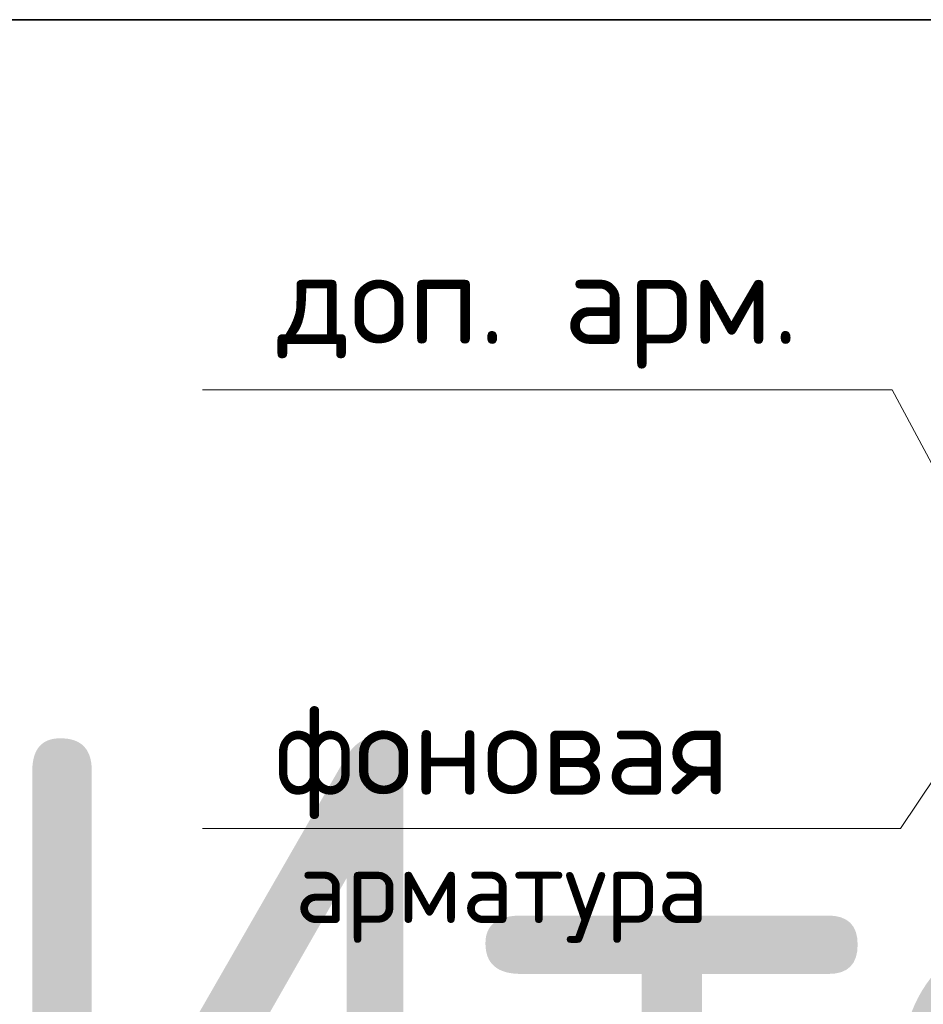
# Model space of a CAD drawing. Header units: metres. Extents: x -38 to 114, y -15 to 21.
# Tile 223 of 244: x 75.742 to 76.113, y 8.067 to 8.472. Entities that reach past the tile are written whole.
import ezdxf

# ---------------------------------------------------------------- set-up
doc = ezdxf.new("R2010")
doc.units = ezdxf.units.M
doc.styles.add('ISOCPEUR', font='txt')

msp = doc.modelspace()

# ---------------------------------------------------------------- linework, layer by layer
at = {"color": 7, "linetype": 'Continuous', "lineweight": 35, "transparency": 33554687}
msp.add_line((67.91979, 8.47171), (86.41979, 8.47171), dxfattribs=at)
at = {"color": 7, "linetype": 'Continuous', "lineweight": 13, "transparency": 33554687}
msp.add_line((86.41979, 8.47171), (67.91979, 8.47171), dxfattribs=at)
for points in [[(75.81694, 8.31961), (76.10053, 8.31961), (76.14196, 8.24218)], [(75.81694, 8.31961), (76.10053, 8.31961), (76.14196, 8.24218)], [(75.81694, 8.31961), (76.10053, 8.31961), (76.14196, 8.24218)], [(75.81694, 8.13924), (76.10395, 8.13924), (76.16896, 8.23618)], [(75.81694, 8.13924), (76.10395, 8.13924), (76.16896, 8.23618)], [(75.81694, 8.13924), (76.10395, 8.13924), (76.16896, 8.23618)]]:
    msp.add_lwpolyline(points, dxfattribs=at)

# ---------------------------------------------------------------- texts
at = {"color": 7, "linetype": 'Continuous', "lineweight": 13, "transparency": 33554687, "insert": (75.95494, 8.35211), "char_height": 0.0375, "width": 0.2281034, "attachment_point": 5, "style": 'ISOCPEUR'}
msp.add_mtext('\\A1;{\\fISOCPEUR|i0|b0;\\H0.037500;\\W1.000000;\\C7;доп. арм.}\\P', dxfattribs=at)
msp.add_mtext('\\A1;{\\fISOCPEUR|i0|b0;\\H0.037500;\\W1.000000;\\C7;доп. арм.}\\P', dxfattribs=at)
msp.add_mtext('\\A1;{\\fISOCPEUR|i0|b0;\\H0.037500;\\W1.000000;\\C7;доп. арм.}\\P', dxfattribs=at)
at = {"color": 7, "linetype": 'Continuous', "lineweight": 13, "transparency": 33554687, "insert": (75.93994, 8.19064), "char_height": 0.0375, "width": 0.2237812, "attachment_point": 2, "line_spacing_factor": 0.963855}
msp.add_mtext('\\A1;{\\fISOCPEUR|i0|b0;\\H0.037500;\\W1.000000;\\C7;фоновая}\\P{\\fISOCPEUR|i0|b0;\\H0.030000;\\W1.000000;\\C7;арматура}\\P', dxfattribs=at)
msp.add_mtext('\\A1;{\\fISOCPEUR|i0|b0;\\H0.037500;\\W1.000000;\\C7;фоновая}\\P{\\fISOCPEUR|i0|b0;\\H0.030000;\\W1.000000;\\C7;арматура}\\P', dxfattribs=at)
msp.add_mtext('\\A1;{\\fISOCPEUR|i0|b0;\\H0.037500;\\W1.000000;\\C7;фоновая}\\P{\\fISOCPEUR|i0|b0;\\H0.030000;\\W1.000000;\\C7;арматура}\\P', dxfattribs=at)
at = {"color": 7, "linetype": 'Continuous', "lineweight": 35, "transparency": 33554687, "insert": (75.71936, 7.92796), "char_height": 0.25, "width": 1.1434612, "attachment_point": 7, "style": 'ISOCPEUR'}
msp.add_mtext('\\W0.95;Итого:', dxfattribs=at)

doc.saveas('drawing.dxf')
